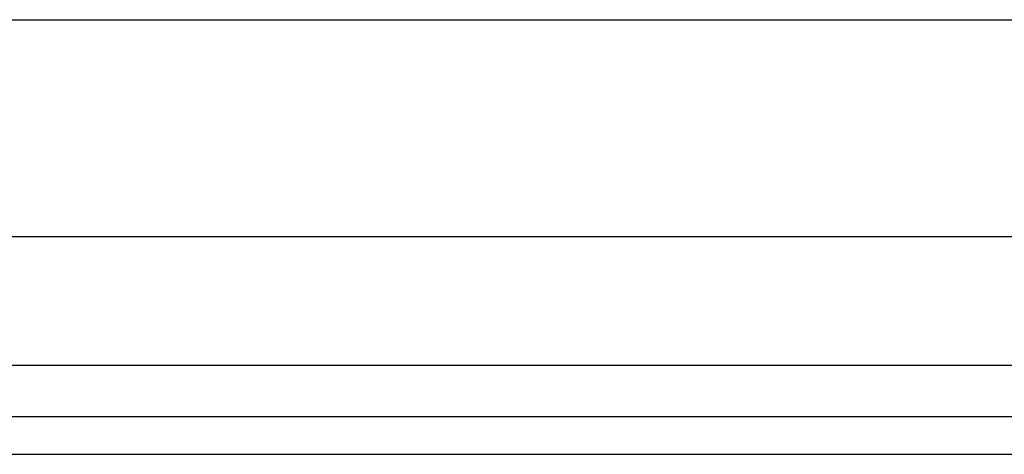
# Model space of a CAD drawing. Header units: inches. Extents: x 5 to 161, y 9 to 87.
# Tile 6 of 195: x 6.386 to 8.17, y 20.873 to 21.66. Entities that reach past the tile are written whole.
import ezdxf

# ---------------------------------------------------------------- set-up
doc = ezdxf.new("R2010")
doc.units = ezdxf.units.IN
doc.header["$MEASUREMENT"] = 0
doc.layers.add('Visible Edges(ANSI)', color=7, linetype='Continuous', lineweight=25)
doc.layers.add('Visible Tangent Edges(ANSI)', color=7, linetype='Continuous', lineweight=25)

msp = doc.modelspace()

# ---------------------------------------------------------------- linework, layer by layer
at = {"layer": 'Visible Edges(ANSI)'}
for p, q in [((5.5972, 21.6605), (33.7414, 21.6605)), ((33.7414, 21.2668), (5.5972, 21.2668)), ((34.4775, 20.9411), (4.8815, 20.9411)), ((4.8815, 20.8731), (34.4775, 20.8731))]:
    msp.add_line(p, q, dxfattribs=at)
at = {"layer": 'Visible Tangent Edges(ANSI)'}
msp.add_line((34.4775, 21.0341), (4.8815, 21.0341), dxfattribs=at)

doc.saveas('drawing.dxf')
